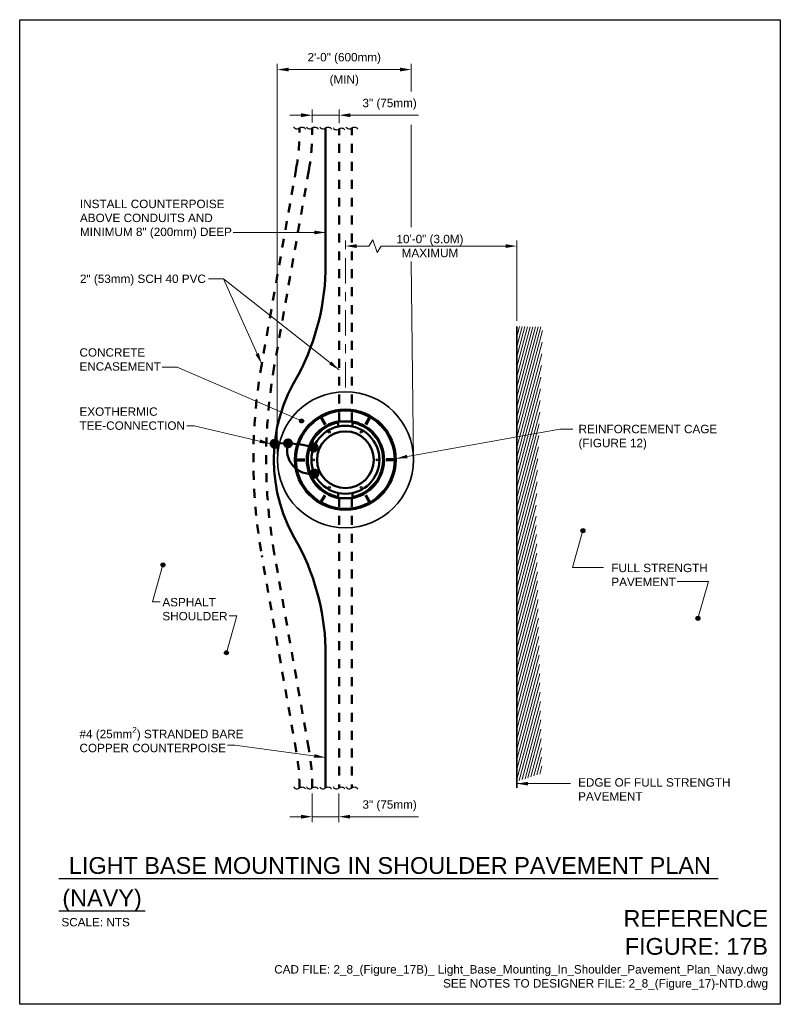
# Model space of a CAD drawing. Header units: inches. Extents: x 0 to 8.5, y 0 to 11.
import ezdxf
from ezdxf.enums import TextEntityAlignment as Align

# ---------------------------------------------------------------- set-up
doc = ezdxf.new("R2010")
doc.units = ezdxf.units.IN
doc.header["$LTSCALE"] = 0.375
doc.header["$MEASUREMENT"] = 0
doc.header["$PDSIZE"] = 2
doc.linetypes.add('CENTER2', pattern=[1.125, 0.75, -0.125, 0.125, -0.125])
doc.linetypes.add('DASHED2', pattern=[0.375, 0.25, -0.125])
doc.layers.get('0').update_dxf_attribs({"linetype": 'CONTINUOUS', "lineweight": 35})
doc.layers.get('DEFPOINTS').update_dxf_attribs({"linetype": 'CONTINUOUS', "lineweight": 35})
for name, color, linetype, lineweight in [('C-RUNW-SHLD', 6, 'CONTINUOUS', 35), ('E-AFLD-CIRC-SERS', 203, 'CONTINUOUS', 50), ('E-AFLD-LITE-RUNW', 203, 'CONTINUOUS', 50), ('E-GRND-EQUI', 83, 'CONTINUOUS', 50), ('E-POWR-CNDT', 83, 'CONTINUOUS', 50), ('G-ANNO-PATT', 8, 'CONTINUOUS', 18), ('G-ANNO-RDME', 5, 'CONTINUOUS', 18), ('S-FSTN-MISC', 13, 'CONTINUOUS', 25), ('S-REIN-RBAR', 5, 'CONTINUOUS', 70), ('S-SLAB-EDGE', 41, 'CONTINUOUS', 35)]:
    doc.layers.add(name, color=color, linetype=linetype, lineweight=lineweight)
for name, color, linetype in [('G-ANNO-DIMS', 7, 'CONTINUOUS'), ('G-ANNO-TEXT', 7, 'CONTINUOUS'), ('G-ANNO-TTLB', 7, 'CONTINUOUS')]:
    doc.layers.add(name, color=color, linetype=linetype)
doc.styles.add('00-E-TITLE-1_1', font='arial.ttf', dxfattribs={"height": 0.1875})
doc.styles.add('01-E-BLDG-1_1', font='arial.ttf', dxfattribs={"height": 0.09375})
doc.dimstyles.new('01-E-BLDG-1_1', dxfattribs={"dimtxt": 0.09375, "dimasz": 0.125, "dimexe": 0.0625, "dimexo": 0.0625, "dimgap": 0.0625, "dimtad": 1, "dimdec": 4, "dimzin": 3, "dimdsep": 46, "dimlunit": 4, "dimtxsty": '01-E-BLDG-1_1', "dimcen": 0.0625, "dimclrd": 1, "dimclre": 1, "dimclrt": 256, "dimazin": 0, "dimtfac": 1, "dimtdec": 4, "dimtmove": 1, "dimatfit": 3, "dimfxl": 1, "dimfrac": 2, "dimtolj": 1, "dimtzin": 3, "dimlwd": 0, "dimlwe": 0, "dimarcsym": 0})

# ---------------------------------------------------------------- blocks, each defined once
blk = doc.blocks.new('*D3')
at = {"layer": 'DEFPOINTS', "color": 0, "transparency": 16777216}
for p in [(3.569, 9.933), (3.27, 9.79, 0.017), (3.569, 9.781)]:
    blk.add_point(p, dxfattribs=at)
at = {"layer": 'G-ANNO-DIMS', "color": 1, "lineweight": 0, "transparency": 16777216}
for p, q in [((3.145, 9.933), (3.02, 9.933)), ((3.27, 9.853), (3.27, 9.995)), ((3.27, 9.933), (3.569, 9.933)), ((3.569, 9.843), (3.569, 9.995)), ((3.694, 9.933), (3.819, 9.933))]:
    blk.add_line(p, q, dxfattribs=at)
at = {"layer": 'G-ANNO-DIMS', "color": 1, "transparency": 16777216}
for points in [[(3.145, 9.954), (3.145, 9.912), (3.27, 9.933)], [(3.694, 9.954), (3.694, 9.912), (3.569, 9.933)]]:
    blk.add_solid(points, dxfattribs=at)
at = {"layer": 'G-ANNO-DIMS', "transparency": 16777216, "insert": (4.134, 10.055), "char_height": 0.09375, "attachment_point": 5, "style": '01-E-BLDG-1_1'}
blk.add_mtext('\\A1;3" (75mm)', dxfattribs=at)
blk = doc.blocks.new('*D4')
at = {"layer": 'DEFPOINTS', "color": 0, "transparency": 16777216}
for p in [(5.555, 8.471), (5.555, 7.572, 0.017), (3.64, 6.829, 0.017)]:
    blk.add_point(p, dxfattribs=at)
at = {"layer": 'G-ANNO-DIMS', "color": 1, "linetype": 'CENTER2', "lineweight": 0, "transparency": 16777216}
blk.add_line((3.64, 6.892), (3.64, 8.533), dxfattribs=at)
at = {"layer": 'G-ANNO-DIMS', "color": 1, "lineweight": 0, "transparency": 16777216}
for p, q in [((3.765, 8.471), (3.9, 8.471)), ((3.9, 8.471), (3.947, 8.541)), ((3.947, 8.541), (3.994, 8.4)), ((3.994, 8.4), (4.041, 8.471)), ((4.041, 8.471), (5.43, 8.471)), ((5.555, 7.634), (5.555, 8.533))]:
    blk.add_line(p, q, dxfattribs=at)
at = {"layer": 'G-ANNO-DIMS', "color": 1, "transparency": 16777216}
for points in [[(3.765, 8.492), (3.765, 8.45), (3.64, 8.471)], [(5.43, 8.492), (5.43, 8.45), (5.555, 8.471)]]:
    blk.add_solid(points, dxfattribs=at)
at = {"layer": 'G-ANNO-DIMS', "transparency": 16777216, "insert": (4.585, 8.471), "char_height": 0.09375, "attachment_point": 5, "style": '01-E-BLDG-1_1'}
blk.add_mtext('\\A1;10\'-0" (3.0M)\\PMAXIMUM', dxfattribs=at)
blk = doc.blocks.new('*D5')
at = {"layer": 'DEFPOINTS', "color": 0, "transparency": 16777216}
for p in [(4.376, 10.443), (4.376, 10.136, 0.017), (2.879, 6.084)]:
    blk.add_point(p, dxfattribs=at)
at = {"layer": 'G-ANNO-DIMS', "color": 1, "lineweight": 0, "transparency": 16777216}
for p, q in [((2.879, 6.146), (2.879, 10.505)), ((4.376, 10.199), (4.376, 10.505)), ((3.004, 10.443), (4.251, 10.443))]:
    blk.add_line(p, q, dxfattribs=at)
at = {"layer": 'G-ANNO-DIMS', "color": 1, "transparency": 16777216}
for points in [[(3.004, 10.464), (3.004, 10.422), (2.879, 10.443)], [(4.251, 10.464), (4.251, 10.422), (4.376, 10.443)]]:
    blk.add_solid(points, dxfattribs=at)
at = {"layer": 'G-ANNO-DIMS', "transparency": 16777216, "attachment_point": 5, "style": '01-E-BLDG-1_1'}
for s, insert, char_height in [('\\A1;2\'-0" (600mm)', (3.627, 10.567), 0.09375), ('\\A1;(MIN)', (3.627, 10.319), 0.0938)]:
    blk.add_mtext(s, dxfattribs=dict(at, insert=insert, char_height=char_height))
blk = doc.blocks.new('G-TDT1')
at = {"linetype": 'ByBlock', "lineweight": -2}
h = blk.add_hatch(color=256, dxfattribs=at)
edge = h.paths.add_edge_path()
edge.add_arc((0, 0), 0.0222, 0, 360)
at = {"color": 0, "linetype": 'ByBlock', "lineweight": -2}
blk.add_circle((0, 0), 0.0222, dxfattribs=at)
blk = doc.blocks.new('G-TSQIG')
at = {"color": 0, "linetype": 'ByBlock', "lineweight": -2}
blk.add_spline([(0.012, 0.089), (-0.004, 0.075), (-0.015, 0.048), (-0.009, 0.013), (0, 0), (0.011, -0.018), (0.015, -0.036), (0.012, -0.059), (0.004, -0.074), (-0.012, -0.089)], degree=3, dxfattribs=at)
blk = doc.blocks.new('*D11')
at = {"layer": 'DEFPOINTS', "color": 0, "transparency": 16777216}
for p in [(3.27, 2.418, 0.017), (3.568, 2.418), (3.568, 2.096)]:
    blk.add_point(p, dxfattribs=at)
at = {"layer": 'G-ANNO-DIMS', "color": 1, "lineweight": 0, "transparency": 16777216}
for p, q in [((3.27, 2.356), (3.27, 2.034)), ((3.568, 2.356), (3.568, 2.034)), ((3.145, 2.096), (3.02, 2.096)), ((3.27, 2.096), (3.568, 2.096)), ((3.693, 2.096), (3.818, 2.096))]:
    blk.add_line(p, q, dxfattribs=at)
at = {"layer": 'G-ANNO-DIMS', "color": 1, "transparency": 16777216}
for points in [[(3.145, 2.117), (3.145, 2.075), (3.27, 2.096)], [(3.693, 2.117), (3.693, 2.075), (3.568, 2.096)]]:
    blk.add_solid(points, dxfattribs=at)
at = {"layer": 'G-ANNO-DIMS', "transparency": 16777216, "insert": (4.134, 2.218), "char_height": 0.09375, "attachment_point": 5, "style": '01-E-BLDG-1_1'}
blk.add_mtext('\\A1;3" (75mm)', dxfattribs=at)
blk = doc.blocks.new('G-TDT2')
at = {"linetype": 'ByBlock', "lineweight": -2}
h = blk.add_hatch(color=256, dxfattribs=at)
edge = h.paths.add_edge_path()
edge.add_arc((0, 0), 0.0444, 0, 360)
at = {"color": 0, "linetype": 'ByBlock', "lineweight": -2}
blk.add_circle((0, 0), 0.0444, dxfattribs=at)

msp = doc.modelspace()

# ---------------------------------------------------------------- hatches: boundary and pattern name
at = {"layer": 'G-ANNO-PATT'}
h = msp.add_hatch(dxfattribs=at)
h.set_pattern_fill('AR-CONC', color=256, scale=0.03125)
edge = h.paths.add_edge_path()
edge.add_line((5.45887, 7.4855), (7.47468, 7.4855))
edge.add_line((7.47468, 7.4855), (5.45887, 7.4855))
h = msp.add_hatch(dxfattribs=at)
h.set_pattern_fill('ANSI31', color=256, scale=0.23278, angle=30, style=0)
h.set_pattern_definition([(75, (3.499617, -0.548007), (-0.02810603, 0.00753099), [])])
h.paths.add_polyline_path([(5.83686, 2.58048), (5.76995, 5.48802), (5.84547, 7.56766), (5.5546, 7.57195), (5.5546, 2.49081)])

# ---------------------------------------------------------------- linework, layer by layer
at = {"layer": 'C-RUNW-SHLD'}
msp.add_line((5.5546, 7.57195, 0.01715), (5.5546, 2.41818, 0.01715), dxfattribs=at)
at = {"layer": 'E-AFLD-CIRC-SERS', "linetype": 'DASHED2'}
for p, q in [((3.12756, 9.76183, 0.01715), (3.12756, 9.79008, 0.01715)), ((3.27016, 9.76183, 0.01715), (3.27016, 9.79008, 0.01715)), ((3.71111, 6.51161), (3.71111, 9.79008)), ((3.56851, 6.51161), (3.56851, 9.78074)), ((3.09068, 9.34009, 0.01608), (2.70514, 7.15271, 0.00524)), ((3.23111, 9.31534, 0.01608), (2.84557, 7.12795, 0.00524)), ((3.56851, 5.65601), (3.56851, 2.41818)), ((3.71111, 5.65601), (3.71111, 2.41818)), ((3.09068, 2.82752, 0.01608), (2.70514, 5.01491, 0.00524)), ((3.23111, 2.85228, 0.01608), (2.84557, 5.03966, 0.00524))]:
    msp.add_line(p, q, dxfattribs=at)
at = {"layer": 'E-AFLD-CIRC-SERS', "linetype": 'DASHED2', "extrusion": (-0.028114, -1.07637e-15, 0.999605)}
for radius in [2.4287, 2.5713]:
    msp.add_arc((-9.76183, 0.69808, -0.07279), radius, 80.000071, 90, dxfattribs=at)
at = {"layer": 'E-AFLD-CIRC-SERS', "linetype": 'DASHED2', "extrusion": (-0.028114, 1.08273e-17, 0.999605)}
for radius in [6.15562, 6.01302]:
    msp.add_arc((-6.08381, 8.76629, -0.07279), radius, 260.000071, 279.999928, dxfattribs=at)
at = {"layer": 'E-AFLD-CIRC-SERS', "linetype": 'DASHED2', "extrusion": (-0.028114, 4.05314e-16, 0.999605)}
for radius, start in [(2.4287, 90.292357), (2.5713, 90.275322)]:
    msp.add_arc((-2.40578, 0.69808, -0.07279), radius, start, 99.999928, dxfattribs=at)
at = {"layer": 'E-AFLD-LITE-RUNW'}
for p, q in [((3.56059, 6.51161), (3.71904, 6.51161)), ((3.56059, 6.45573), (3.56059, 6.51161)), ((3.71904, 6.45573), (3.71904, 6.51161)), ((3.56059, 5.71188), (3.56059, 5.65601)), ((3.56059, 5.65601), (3.71904, 5.65601)), ((3.71904, 5.71188), (3.71904, 5.65601))]:
    msp.add_line(p, q, dxfattribs=at)
for radius in [0.38027, 0.31689]:
    msp.add_circle((3.63981, 6.08381), radius, dxfattribs=at)
at = {"layer": 'E-GRND-EQUI', "linetype": 'Continuous'}
for p, q in [((3.41922, 8.26592), (3.41922, 9.79008, 0.01715)), ((3.41922, 3.90169), (3.41922, 2.41814, 0.01669))]:
    msp.add_line(p, q, dxfattribs=at)
for centre, start, end in [((0.77016, 8.26592), 332.36206, 0), ((0.77016, 3.90169), 360, 27.63794)]:
    msp.add_arc(centre, 2.64906, start, end, dxfattribs=at)
at = {"layer": 'E-POWR-CNDT'}
for centre, radius, start, end in [((4.62051, 6.08381), 1.78028, 147.625243, 212.374743), ((2.95952, 5.10565, 0.01715), 1.16217, 73.723291, 95.44554), ((3.25564, 6.19338, 0.05144), 0.26757, 163.991669, 277.973278)]:
    msp.add_arc(centre, radius, start, end, dxfattribs=at)
at = {"layer": 'G-ANNO-DIMS', "color": 1, "lineweight": 0}
for p, q in [((3.81851, 9.93299), (4.45765, 9.93299)), ((4.37558, 8.68282, 0.01715), (4.37558, 9.82723, 0.01715)), ((4.40035, 6.08381), (4.37558, 8.29874, 0.01715)), ((3.81851, 2.09602), (4.45765, 2.09602))]:
    msp.add_line(p, q, dxfattribs=at)
at = {"layer": 'G-ANNO-TEXT', "linetype": 'Continuous', "lineweight": 30}
for p, q in [((0.43747, 1.40523), (7.80568, 1.40523)), ((0.43747, 1.04328), (1.4008, 1.04328))]:
    msp.add_line(p, q, dxfattribs=at)
at = {"layer": 'G-ANNO-TTLB'}
msp.add_lwpolyline([(8.50001, 11), (8.5, 0), (0, 0), (0.00001, 11)], close=True, dxfattribs=at)
at = {"layer": 'S-FSTN-MISC'}
for centre in [(3.45959, 6.39105), (3.81609, 6.39105), (3.28134, 6.08231), (3.99435, 6.08231), (3.45959, 5.77357), (3.81609, 5.77357)]:
    msp.add_circle(centre, 0.01188, dxfattribs=at)
at = {"layer": 'S-REIN-RBAR'}
for p, q in [((3.36166, 6.56559), (3.41236, 6.47777)), ((3.91797, 6.56559), (3.86727, 6.47777)), ((3.0835, 6.08381), (3.1849, 6.08381)), ((4.19613, 6.08381), (4.09472, 6.08381)), ((3.36166, 5.60202), (3.41236, 5.68984)), ((3.91797, 5.60202), (3.86727, 5.68984))]:
    msp.add_line(p, q, dxfattribs=at)
for points in [[(3.56059, 6.50421, 0.8291562), (3.56059, 5.6634)], [(4.06022, 6.16303, 0.30886399), (3.71904, 6.50421)], [(3.71904, 5.6634, 0.41421356), (4.06022, 6.16303)]]:
    msp.add_lwpolyline(points, format="xyb", dxfattribs=at)
at = {"layer": 'S-REIN-RBAR', "const_width": 0.01268, "elevation": 0.01715}
for points in [[(3.36482, 6.5601, 1), (3.35849, 6.57108, 1)], [(3.9148, 6.5601, 1), (3.92114, 6.57108, 1)], [(3.08667, 6.07832, 1), (3.08033, 6.0893, 1)], [(4.18979, 6.08381, 1), (4.20247, 6.08381, 1)], [(3.36482, 5.60751, 1), (3.35849, 5.59653, 1)], [(3.9148, 5.60751, 1), (3.92114, 5.59653, 1)]]:
    msp.add_lwpolyline(points, format="xyb", close=True, dxfattribs=at)
at = {"layer": 'S-REIN-RBAR'}
msp.add_circle((3.63981, 6.08381), 0.55632, dxfattribs=at)
at = {"layer": 'S-SLAB-EDGE'}
for points in [[(3.63981, 6.84434, 1), (3.63981, 5.32327)], [(3.63981, 5.32327, 1), (3.63981, 6.84434)]]:
    msp.add_lwpolyline(points, format="xyb", dxfattribs=at)

# ---------------------------------------------------------------- block references
at = {"layer": 'E-GRND-EQUI', "linetype": 'Continuous', "xscale": -1}
for p in [(2.84923, 6.26257, 0.01715), (2.99845, 6.26717, 0.05144), (3.28525, 6.22124, 0.01715), (3.29275, 5.9284, 0.05144)]:
    msp.add_blockref('G-TDT2', p, dxfattribs=at)
at = {"layer": 'G-ANNO-TEXT', "xscale": 0.7500000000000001, "yscale": 0.7500000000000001, "zscale": 0.7500000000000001, "rotation": 87.01356709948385}
for p in [(3.12756, 9.79008, 0.01715), (3.27016, 9.79008, 0.01715), (3.41925, 9.7901, 0.01715), (3.56851, 9.78074), (3.71111, 9.79008), (3.12756, 2.41818, 0.01715), (3.27016, 2.41818, 0.01715), (3.41925, 2.41816, 0.01669), (3.56851, 2.41818), (3.71111, 2.41818)]:
    msp.add_blockref('G-TSQIG', p, dxfattribs=at)
at = {"layer": 'G-ANNO-TEXT'}
for p in [(3.14936, 6.51716, -0.01715), (6.29436, 5.29176), (1.60107, 4.90944), (7.57983, 4.31171), (2.31066, 3.92688)]:
    msp.add_blockref('G-TDT1', p, dxfattribs=at)

# ---------------------------------------------------------------- texts
at = {"layer": 'G-ANNO-RDME', "attachment_point": 9, "rotation": 0}
for s, insert, char_height, width, style in [('REFERENCE FIGURE: 17B', (8.36242, 0.55054), 0.1875, 1.660137, '00-E-TITLE-1_1'), ('CAD FILE: 2_8_(Figure_17B)_ Light_Base_Mounting_In_Shoulder_Pavement_Plan_Navy.dwg\\PSEE NOTES TO DESIGNER FILE: 2_8_(Figure_17)-NTD.dwg', (8.36242, 0.15921), 0.09375, 6.3244485, '01-E-BLDG-1_1')]:
    msp.add_mtext(s, dxfattribs=dict(at, insert=insert, char_height=char_height, width=width, style=style))
at = {"layer": 'G-ANNO-TEXT', "style": '00-E-TITLE-1_1'}
for s, p in [(' LIGHT BASE MOUNTING IN SHOULDER PAVEMENT PLAN', (0.47662, 1.4009)), ('(NAVY)', (0.47662, 1.03895))]:
    msp.add_text(s, height=0.1875, dxfattribs=at).set_placement(p, align=Align.BOTTOM_LEFT)
at = {"layer": 'G-ANNO-TEXT', "style": '01-E-BLDG-1_1'}
msp.add_text('SCALE: NTS', height=0.09375, dxfattribs=at).set_placement((0.4664, 0.9643), align=Align.TOP_LEFT)
at = {"layer": 'G-ANNO-TEXT', "char_height": 0.09375, "attachment_point": 1, "rotation": 360, "style": '01-E-BLDG-1_1'}
for s, insert, width in [('INSTALL COUNTERPOISE ABOVE CONDUITS AND MINIMUM 8" (200mm) DEEP', (0.67346, 8.98892), 1.6991385), ('2" (53mm) SCH 40 PVC', (0.67346, 8.15232), 1.4232491), ('\\A1;CONCRETE\\PENCASEMENT', (0.66821, 7.32916), 1.0106699), ('EXOTHERMIC TEE-CONNECTION', (0.66821, 6.6684), 1.18188), ('REINFORCEMENT CAGE\\P(FIGURE 12)', (6.24514, 6.47398), 1.9407162), ('FULL STRENGTH PAVEMENT', (6.61176, 4.92215), 1.413989), ('{\\W1;ASPHALT\\PSHOULDER}', (1.59466, 4.53984), 2.1921425), ('\\A1;#4 (25mm{\\H0.7x;\\S2^ ;}) STRANDED BARE COPPER COUNTERPOISE', (0.66821, 3.09862), 1.8813551), ('{\\W1;EDGE OF FULL STRENGTH PAVEMENT}', (6.24045, 2.52601), 1.8813551)]:
    msp.add_mtext(s, dxfattribs=dict(at, insert=insert, width=width))

# ---------------------------------------------------------------- dimensions: what is measured, and where the dimension line sits
at = {"layer": 'G-ANNO-DIMS'}
dim = msp.add_linear_dim(base=(4.37558, 10.44296), p1=(2.87928, 6.08381), p2=(4.37558, 10.13615, 0.01715), text='2\'-0" (600mm)\\X(MIN)', dimstyle='01-E-BLDG-1_1', dxfattribs=at)
dim.commit()
dim.dimension.update_dxf_attribs({"geometry": '*D5', "text_midpoint": (3.62743, 10.44296)})
for base, p1, p2, text, picture, middle in [((3.56851, 9.93299), (3.27016, 9.79008, 0.01715), (3.56851, 9.78074), '3" (75mm)', '*D3', (4.13415, 9.93064)), ((5.5546, 8.47071), (3.63981, 6.82904, 0.01715), (5.5546, 7.57195, 0.01715), '10\'-0" (3.0M)\\XMAXIMUM', '*D4', (4.58482, 8.47071)), ((3.56848, 2.09602), (3.27016, 2.41818, 0.01715), (3.56848, 2.41816), '3" (75mm)', '*D11', (4.13415, 2.09367))]:
    dim = msp.add_linear_dim(base=base, p1=p1, p2=p2, text=text, dimstyle='01-E-BLDG-1_1', dxfattribs=at)
    dim.commit()
    dim.dimension.update_dxf_attribs({"geometry": picture, "text_midpoint": middle, "dimtype": 160})

# ---------------------------------------------------------------- leaders
at = {"layer": 'G-ANNO-TEXT'}
for points in [[(3.41922, 8.62323), (2.55273, 8.62118), (2.38544, 8.62118)], [(3.56851, 7.08793), (2.27716, 8.10578), (2.10988, 8.10578)], [(2.80482, 6.26257), (1.95065, 6.46117), (1.86701, 6.46117)], [(4.2081, 6.09696), (6.03526, 6.42569), (6.18199, 6.42569)], [(3.41596, 2.75811), (2.40533, 2.89487), (2.32168, 2.89487)]]:
    msp.add_leader(points, dimstyle='01-E-BLDG-1_1', dxfattribs=at)
for points, override in [([(2.70514, 7.15271, 0.01715), (2.27716, 8.10578, 0.01715)], {"dimgap": 0.0625, "dimtad": 0}), ([(3.14936, 6.51716), (1.76021, 7.11805), (1.59292, 7.11805)], {"dimldrblk": 'None'}), ([(6.29436, 5.29176), (6.17729, 4.87943), (6.52594, 4.87943)], {"dimldrblk": 'None'}), ([(1.60107, 4.90944), (1.484, 4.49712), (1.57143, 4.49712)], {"dimldrblk": 'None'}), ([(7.57983, 4.31171), (7.69689, 4.72404), (7.34723, 4.72404)], {"dimldrblk": 'None'}), ([(2.31066, 3.92688), (2.42773, 4.3392), (2.34029, 4.3392)], {"dimldrblk": 'None'}), ([(5.5546, 2.46505, 0.01715), (6.15545, 2.46505, 0.01715)], {"dimgap": 0.0625, "dimtad": 0})]:
    msp.add_leader(points, dimstyle='01-E-BLDG-1_1', override=override, dxfattribs=at)

doc.saveas('drawing.dxf')
